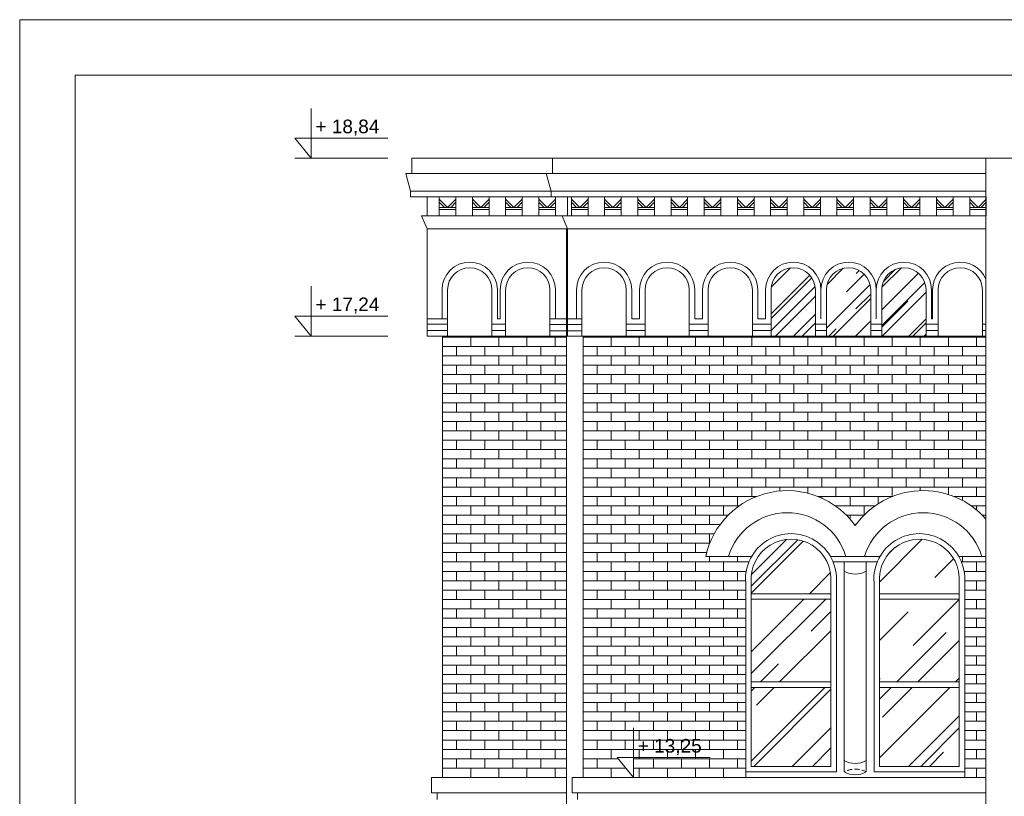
# Model space of a CAD drawing. Header units: millimetres. Extents: x -5254 to 173417, y -28809 to -6400.
# Tile 146 of 256: x 118320 to 119210, y -18576 to -17874. Entities that reach past the tile are written whole.
import ezdxf

# ---------------------------------------------------------------- set-up
doc = ezdxf.new("R2010")
doc.units = ezdxf.units.MM
doc.linetypes.add('HIDDEN', pattern=[9.525, 6.35, -3.175])
for name, color, linetype, lineweight in [('me_cegła', 7, 'Continuous', 5), ('me_cienka', 7, 'Continuous', 15), ('me_cienkie', 7, 'Continuous', 9), ('me_drewno', 7, 'Continuous', 15), ('me_koty', 7, 'Continuous', 13), ('me_szyby', 7, 'Continuous', 13), ('me_tabela', 7, 'Continuous', 20), ('me_ściany', 7, 'Continuous', 20)]:
    doc.layers.add(name, color=color, linetype=linetype, lineweight=lineweight)
doc.styles.add('TABELKA', font='arial.ttf')

# ---------------------------------------------------------------- blocks, each defined once
blk = doc.blocks.new('*U11754')
at = {"layer": 'me_cienkie'}
for points in [[(-7.5, -8.5), (-7.5, 8.5)], [(-7.5, 6.5), (0, -1)], [(-7.5, 3.67), (-2.83, -1)], [(7.5, 6.5), (0, -1)], [(7.5, 3.67), (2.83, -1)], [(7.5, -8.5), (7.5, 8.5)], [(0, -1), (-7.5, -1)], [(0, -3), (-7.5, -3)], [(0, -1), (7.5, -1)], [(0, -3), (7.5, -3)]]:
    blk.add_lwpolyline(points, dxfattribs=at)
blk = doc.blocks.new('*U11755')
at = {"layer": 'me_cienkie', "color": 0, "linetype": 'ByBlock', "lineweight": -2, "transparency": 16777216}
for p in [(0, 0), (30, 0), (60, 0), (90, 0)]:
    blk.add_blockref('*U11754', p, dxfattribs=at)
blk = doc.blocks.new('KOTA')
at = {"color": 0}
for p, q in [((0, 0), (0, 50)), ((-16.57, 20), (76.79, 20)), ((-16.57, 20), (0, 0))]:
    blk.add_line(p, q, dxfattribs=at)
at = {"color": 0, "style": 'TABELKA', "flags": 4}
blk.add_attdef('POZIOM', (1.41, 25), '', height=13.67, rotation=360, dxfattribs=at)

msp = doc.modelspace()

# ---------------------------------------------------------------- hatches: boundary and pattern name
at = {"layer": 'me_cegła'}
h = msp.add_hatch(dxfattribs=at)
h.set_pattern_fill('AR-BRSTD', color=256, scale=0.125)
h.set_pattern_definition([(0, (118702.196, -18558.96), (0, 8.46772), []), (90, (118702.196, -18558.96), (-12.7, 8.46772), [8.46772, -8.46772])])
h.paths.add_polyline_path([(118814.2, -18159.96), (118702.2, -18159.96), (118702.2, -18558.96), (118814.2, -18558.96)])
h.paths.add_polyline_path([(118976.2, -18382.84, -0.151288), (118981.6, -18359.12), (118940.05, -18359.12, -0.651008), (119075.2, -18331.35, -0.483496), (119193.3, -18325.35), (119193.3, -18159.96), (118829.2, -18159.96), (118829.2, -18558.96), (118874.89, -18558.96), (118859.98, -18540.96), (118874.89, -18540.96), (118874.89, -18558.96), (118976.2, -18558.96), (118976.2, -18553.96)])
h.paths.add_polyline_path([(119193.3, -18359.12), (119168.79, -18359.12, -0.151288), (119174.2, -18382.84), (119174.2, -18553.96), (119174.2, -18558.96), (119193.3, -18558.96)])
h.paths.add_polyline_path([(118874.93, -18542.59), (118940.14, -18542.59), (118940.14, -18520.41), (118874.93, -18520.41)], flags=24)
at = {"layer": 'me_szyby'}
h = msp.add_hatch(dxfattribs=at)
h.set_pattern_fill('AR-RROOF', color=256, angle=45)
h.set_pattern_definition([(45, (103144.947, -31160.714), (21.552615, 57.47364), [381, -50.8, 127, -25.4]), (45, (103159.854, -31127.846), (-41.847994, 5.92697), [76.2, -8.382, 152.4, -19.05]), (45, (103138.66, -31136.467), (81.36112, 105.428207), [203.2, -35.56, 101.6, -25.4])])
h.paths.add_polyline_path([(121046.7, -18159.96), (121086.7, -18159.96), (121086.7, -18118.19, 1), (121046.7, -18118.19)])
h.paths.add_polyline_path([(121036.7, -18118.19, 1), (120996.7, -18118.19), (120996.7, -18159.96), (121036.7, -18159.96)])
h.paths.add_polyline_path([(120746.7, -18159.96), (120786.7, -18159.96), (120786.7, -18118.19, 1), (120746.7, -18118.19)])
h.paths.add_polyline_path([(120696.7, -18159.96), (120736.7, -18159.96), (120736.7, -18118.19, 1), (120696.7, -18118.19)])
h.paths.add_polyline_path([(120646.7, -18159.96), (120686.7, -18159.96), (120686.7, -18118.19, 1), (120646.7, -18118.19)])
h.paths.add_polyline_path([(120446.7, -18159.96), (120486.7, -18159.96), (120486.7, -18118.19, 1), (120446.7, -18118.19)])
h.paths.add_polyline_path([(120396.7, -18159.96), (120436.7, -18159.96), (120436.7, -18118.19, 1), (120396.7, -18118.19)])
h.paths.add_polyline_path([(120346.7, -18159.96), (120386.7, -18159.96), (120386.7, -18118.19, 1), (120346.7, -18118.19)])
h.paths.add_polyline_path([(120046.7, -18159.96), (120086.7, -18159.96), (120086.7, -18118.19, 1), (120046.7, -18118.19)])
h.paths.add_polyline_path([(120036.7, -18118.19, 1), (119996.7, -18118.19), (119996.7, -18159.96), (120036.7, -18159.96)])
h.paths.add_polyline_path([(119707.2, -18159.96), (119747.2, -18159.96), (119747.2, -18118.19, 1), (119707.2, -18118.19)])
h.paths.add_polyline_path([(119657.2, -18159.96), (119697.2, -18159.96), (119697.2, -18118.19, 1), (119657.2, -18118.19)])
h.paths.add_polyline_path([(119647.2, -18118.19, 1), (119607.2, -18118.19), (119607.2, -18159.96), (119647.2, -18159.96)])
h.paths.add_polyline_path([(119403.2, -18159.96), (119443.2, -18159.96), (119443.2, -18118.19, 1), (119403.2, -18118.19)])
h.paths.add_polyline_path([(119393.2, -18118.19, 1), (119353.2, -18118.19), (119353.2, -18159.96), (119393.2, -18159.96)])
h.paths.add_polyline_path([(119303.2, -18159.96), (119343.2, -18159.96), (119343.2, -18118.19, 1), (119303.2, -18118.19)])
h.paths.add_polyline_path([(119139.2, -18118.19, 1), (119099.2, -18118.19), (119099.2, -18159.96), (119139.2, -18159.96)])
h.paths.add_polyline_path([(119049.2, -18159.96), (119089.2, -18159.96), (119089.2, -18118.19, 1), (119049.2, -18118.19)])
h.paths.add_polyline_path([(119039.2, -18118.19, 1), (118999.2, -18118.19), (118999.2, -18159.96), (119039.2, -18159.96)])
h = msp.add_hatch(dxfattribs=at)
h.set_pattern_fill('AR-RROOF', color=256, scale=2.2, angle=45)
h.set_pattern_definition([(45, (108770.95, -29781.74), (47.41575, 126.442), [838.2, -111.76, 279.4, -55.88]), (45, (108803.75, -29709.43), (-92.0656, 13.03933), [167.64, -18.4404, 335.28, -41.91]), (45, (108757.122, -29728.396), (178.994465, 231.942055), [447.04, -78.232, 223.52, -55.88])])
h.paths.add_polyline_path([(119097.2, -18477.63), (119169.2, -18477.63), (119169.2, -18548.96), (119097.2, -18548.96)])
h.paths.add_polyline_path([(119097.2, -18397.84), (119169.2, -18397.84), (119169.2, -18472.63), (119097.2, -18472.63)])
h.paths.add_polyline_path([(119169.2, -18382.84), (119169.2, -18392.84), (119097.2, -18392.84), (119097.2, -18382.84, -1.090383)])
h.paths.add_polyline_path([(119053.2, -18382.84), (119053.2, -18392.84), (118981.2, -18392.84), (118981.2, -18382.84, -1.090383)])
h.paths.add_polyline_path([(118981.2, -18397.84), (119053.2, -18397.84), (119053.2, -18472.63), (118981.2, -18472.63)])
h.paths.add_polyline_path([(118981.2, -18477.63), (119053.2, -18477.63), (119053.2, -18548.96), (118981.2, -18548.96)])

# ---------------------------------------------------------------- linework, layer by layer
at = {"layer": 'me_cienka'}
for p, q in [((119193.3, -17999.19), (119193.3, -19903.96)), ((118814.2, -19509.7), (118814.2, -18063.19))]:
    msp.add_line(p, q, dxfattribs=at)
for points in [[(118674.52, -18013.19), (118674.52, -17999.19), (119661.52, -17999.19)], [(118801.52, -18013.19), (118801.52, -17999.19), (119788.52, -17999.19)]]:
    msp.add_lwpolyline(points, dxfattribs=at)
at = {"layer": 'me_cienkie'}
for p, q in [((118568.57, -17999.19), (118652.58, -17999.19)), ((118688.2, -18029.19), (119193.3, -18029.19)), ((119193.3, -18034.19), (118688.2, -18034.19)), ((118688.2, -18051.19), (119193.3, -18051.19)), ((118688.2, -18063.19), (118688.2, -18159.96)), ((119193.3, -18063.19), (118688.2, -18063.19)), ((118815.2, -18063.19), (118815.2, -18159.96)), ((118799.2, -18144.29), (118814.2, -18144.29)), ((118828.2, -18144.29), (118815.2, -18144.29)), ((118880.2, -18144.29), (118873.2, -18144.29)), ((118937.2, -18144.29), (118930.2, -18144.29)), ((118994.2, -18144.29), (118987.2, -18144.29)), ((119144.2, -18144.29), (119145.2, -18144.29)), ((118799.2, -18149.59), (118814.2, -18149.59)), ((118799.2, -18155.26), (118814.2, -18155.26)), ((118828.2, -18149.59), (118815.2, -18149.59)), ((118828.2, -18155.26), (118815.2, -18155.26)), ((118885.2, -18149.29), (118868.2, -18149.29)), ((118885.2, -18154.96), (118868.2, -18154.96)), ((118942.2, -18149.29), (118925.2, -18149.29)), ((118942.2, -18154.96), (118925.2, -18154.96)), ((118999.2, -18149.29), (118982.2, -18149.29)), ((118999.2, -18154.96), (118982.2, -18154.96)), ((119049.2, -18149.29), (119039.2, -18149.29)), ((119049.2, -18154.96), (119039.2, -18154.96)), ((119099.2, -18149.29), (119089.2, -18149.29)), ((119099.2, -18154.96), (119089.2, -18154.96)), ((119150.2, -18149.29), (119139.2, -18149.29)), ((119150.2, -18154.96), (119139.2, -18154.96)), ((119193.3, -18149.29), (119190.2, -18149.29)), ((119193.3, -18154.96), (119190.2, -18154.96)), ((118568.57, -18159.96), (118652.58, -18159.96)), ((118688.2, -18159.96), (118702.2, -18159.96)), ((119193.3, -18159.96), (118702.2, -18159.96)), ((118829.2, -18159.96), (118815.2, -18159.96)), ((118976.2, -18553.96), (118976.2, -18558.96)), ((119174.2, -18558.96), (119174.2, -18553.96))]:
    msp.add_line(p, q, dxfattribs=at)
for points in [[(118688.2, -18013.19), (118668.89, -18013.19)], [(118673.2, -18029.19), (118668.89, -18013.19)], [(118688.2, -18013.19), (119193.3, -18013.19)], [(118815.2, -18013.19), (118795.89, -18013.19)], [(118800.2, -18029.19), (118795.89, -18013.19)], [(118688.2, -18029.19), (118673.2, -18029.19), (118673.2, -18034.19)], [(118815.2, -18029.19), (118800.2, -18029.19), (118800.2, -18034.19)], [(118688.2, -18034.19), (118673.2, -18034.19)], [(118688.2, -18051.19), (118688.2, -18034.19)], [(118815.2, -18034.19), (118800.2, -18034.19)], [(118815.2, -18051.19), (118815.2, -18034.19)], [(118818.7, -18051.19), (118818.7, -18034.19)], [(118818.7, -18036.19), (118826.2, -18043.69)], [(118818.7, -18039.01), (118823.37, -18043.69)], [(118833.7, -18036.19), (118826.2, -18043.69)], [(118833.7, -18039.01), (118829.02, -18043.69)], [(118833.7, -18051.19), (118833.7, -18034.19)], [(118848.7, -18051.19), (118848.7, -18034.19)], [(118848.7, -18036.19), (118856.2, -18043.69)], [(118848.7, -18039.01), (118853.37, -18043.69)], [(118863.7, -18036.19), (118856.2, -18043.69)], [(118863.7, -18039.01), (118859.02, -18043.69)], [(118863.7, -18051.19), (118863.7, -18034.19)], [(118878.7, -18051.19), (118878.7, -18034.19)], [(118878.7, -18036.19), (118886.2, -18043.69)], [(118878.7, -18039.01), (118883.37, -18043.69)], [(118893.7, -18036.19), (118886.2, -18043.69)], [(118893.7, -18039.01), (118889.02, -18043.69)], [(118893.7, -18051.19), (118893.7, -18034.19)], [(118908.7, -18051.19), (118908.7, -18034.19)], [(118908.7, -18036.19), (118916.2, -18043.69)], [(118908.7, -18039.01), (118913.37, -18043.69)], [(118923.7, -18036.19), (118916.2, -18043.69)], [(118923.7, -18039.01), (118919.02, -18043.69)], [(118923.7, -18051.19), (118923.7, -18034.19)], [(118938.7, -18051.19), (118938.7, -18034.19)], [(118938.7, -18036.19), (118946.2, -18043.69)], [(118938.7, -18039.01), (118943.37, -18043.69)], [(118953.7, -18036.19), (118946.2, -18043.69)], [(118953.7, -18039.01), (118949.02, -18043.69)], [(118953.7, -18051.19), (118953.7, -18034.19)], [(118968.7, -18051.19), (118968.7, -18034.19)], [(118968.7, -18036.19), (118976.2, -18043.69)], [(118968.7, -18039.01), (118973.37, -18043.69)], [(118983.7, -18036.19), (118976.2, -18043.69)], [(118983.7, -18039.01), (118979.02, -18043.69)], [(118983.7, -18051.19), (118983.7, -18034.19)], [(118998.7, -18051.19), (118998.7, -18034.19)], [(118998.7, -18036.19), (119006.2, -18043.69)], [(118998.7, -18039.01), (119003.37, -18043.69)], [(119013.7, -18036.19), (119006.2, -18043.69)], [(119013.7, -18039.01), (119009.02, -18043.69)], [(119013.7, -18051.19), (119013.7, -18034.19)], [(119028.7, -18051.19), (119028.7, -18034.19)], [(119028.7, -18036.19), (119036.2, -18043.69)], [(119028.7, -18039.01), (119033.37, -18043.69)], [(119043.7, -18036.19), (119036.2, -18043.69)], [(119043.7, -18039.01), (119039.02, -18043.69)], [(119043.7, -18051.19), (119043.7, -18034.19)], [(119058.7, -18051.19), (119058.7, -18034.19)], [(119058.7, -18036.19), (119066.2, -18043.69)], [(119058.7, -18039.01), (119063.37, -18043.69)], [(119073.7, -18036.19), (119066.2, -18043.69)], [(119073.7, -18039.01), (119069.02, -18043.69)], [(119073.7, -18051.19), (119073.7, -18034.19)], [(119088.7, -18051.19), (119088.7, -18034.19)], [(119088.7, -18036.19), (119096.2, -18043.69)], [(119088.7, -18039.01), (119093.37, -18043.69)], [(119103.7, -18036.19), (119096.2, -18043.69)], [(119103.7, -18039.01), (119099.02, -18043.69)], [(119103.7, -18051.19), (119103.7, -18034.19)], [(119118.7, -18051.19), (119118.7, -18034.19)], [(119118.7, -18036.19), (119126.2, -18043.69)], [(119118.7, -18039.01), (119123.37, -18043.69)], [(119133.7, -18036.19), (119126.2, -18043.69)], [(119133.7, -18039.01), (119129.02, -18043.69)], [(119133.7, -18051.19), (119133.7, -18034.19)], [(119148.7, -18051.19), (119148.7, -18034.19)], [(119148.7, -18036.19), (119156.2, -18043.69)], [(119148.7, -18039.01), (119153.37, -18043.69)], [(119163.7, -18036.19), (119156.2, -18043.69)], [(119163.7, -18039.01), (119159.02, -18043.69)], [(119163.7, -18051.19), (119163.7, -18034.19)], [(119178.7, -18051.19), (119178.7, -18034.19)], [(119178.7, -18036.19), (119186.2, -18043.69)], [(119178.7, -18039.01), (119183.37, -18043.69)], [(119193.7, -18036.19), (119186.2, -18043.69)], [(119193.7, -18039.01), (119189.02, -18043.69)], [(119193.7, -18051.19), (119193.7, -18034.19)], [(118826.2, -18043.69), (118818.7, -18043.69)], [(118826.2, -18045.69), (118818.7, -18045.69)], [(118826.2, -18043.69), (118833.7, -18043.69)], [(118826.2, -18045.69), (118833.7, -18045.69)], [(118856.2, -18043.69), (118848.7, -18043.69)], [(118856.2, -18045.69), (118848.7, -18045.69)], [(118856.2, -18043.69), (118863.7, -18043.69)], [(118856.2, -18045.69), (118863.7, -18045.69)], [(118886.2, -18043.69), (118878.7, -18043.69)], [(118886.2, -18045.69), (118878.7, -18045.69)], [(118886.2, -18043.69), (118893.7, -18043.69)], [(118886.2, -18045.69), (118893.7, -18045.69)], [(118916.2, -18043.69), (118908.7, -18043.69)], [(118916.2, -18045.69), (118908.7, -18045.69)], [(118916.2, -18043.69), (118923.7, -18043.69)], [(118916.2, -18045.69), (118923.7, -18045.69)], [(118946.2, -18043.69), (118938.7, -18043.69)], [(118946.2, -18045.69), (118938.7, -18045.69)], [(118946.2, -18043.69), (118953.7, -18043.69)], [(118946.2, -18045.69), (118953.7, -18045.69)], [(118976.2, -18043.69), (118968.7, -18043.69)], [(118976.2, -18045.69), (118968.7, -18045.69)], [(118976.2, -18043.69), (118983.7, -18043.69)], [(118976.2, -18045.69), (118983.7, -18045.69)], [(119006.2, -18043.69), (118998.7, -18043.69)], [(119006.2, -18045.69), (118998.7, -18045.69)], [(119006.2, -18043.69), (119013.7, -18043.69)], [(119006.2, -18045.69), (119013.7, -18045.69)], [(119036.2, -18043.69), (119028.7, -18043.69)], [(119036.2, -18045.69), (119028.7, -18045.69)], [(119036.2, -18043.69), (119043.7, -18043.69)], [(119036.2, -18045.69), (119043.7, -18045.69)], [(119066.2, -18043.69), (119058.7, -18043.69)], [(119066.2, -18045.69), (119058.7, -18045.69)], [(119066.2, -18043.69), (119073.7, -18043.69)], [(119066.2, -18045.69), (119073.7, -18045.69)], [(119096.2, -18043.69), (119088.7, -18043.69)], [(119096.2, -18045.69), (119088.7, -18045.69)], [(119096.2, -18043.69), (119103.7, -18043.69)], [(119096.2, -18045.69), (119103.7, -18045.69)], [(119126.2, -18043.69), (119118.7, -18043.69)], [(119126.2, -18045.69), (119118.7, -18045.69)], [(119126.2, -18043.69), (119133.7, -18043.69)], [(119126.2, -18045.69), (119133.7, -18045.69)], [(119156.2, -18043.69), (119148.7, -18043.69)], [(119156.2, -18045.69), (119148.7, -18045.69)], [(119156.2, -18043.69), (119163.7, -18043.69)], [(119156.2, -18045.69), (119163.7, -18045.69)], [(119186.2, -18043.69), (119178.7, -18043.69)], [(119186.2, -18045.69), (119178.7, -18045.69)], [(119186.2, -18043.69), (119193.7, -18043.69)], [(119186.2, -18045.69), (119193.7, -18045.69)], [(118683.2, -18051.19), (118688.2, -18063.19)], [(118688.2, -18063.19), (118683.2, -18051.19), (118688.2, -18051.19)], [(118810.2, -18051.19), (118815.2, -18063.19)], [(118815.2, -18063.19), (118810.2, -18051.19), (118815.2, -18051.19)], [(118701.7, -18118.19), (118701.7, -18144.29)], [(118706.7, -18118.19), (118706.7, -18159.96)], [(118746.7, -18118.19), (118746.7, -18159.96)], [(118751.7, -18118.19), (118751.7, -18144.29)], [(118754.2, -18118.19), (118754.2, -18144.29)], [(118759.2, -18118.19), (118759.2, -18159.96)], [(118799.2, -18118.19), (118799.2, -18159.96)], [(118804.2, -18118.19), (118804.2, -18144.29)], [(118823.2, -18118.19), (118823.2, -18144.29)], [(118828.2, -18118.19), (118828.2, -18159.96)], [(118868.2, -18118.19), (118868.2, -18159.96)], [(118873.2, -18118.19), (118873.2, -18144.29)], [(118880.2, -18118.19), (118880.2, -18144.29)], [(118885.2, -18118.19), (118885.2, -18159.96)], [(118925.2, -18118.19), (118925.2, -18159.96)], [(118930.2, -18118.19), (118930.2, -18144.29)], [(118937.2, -18118.19), (118937.2, -18144.29)], [(118942.2, -18118.19), (118942.2, -18159.96)], [(118982.2, -18118.19), (118982.2, -18159.96)], [(118987.2, -18118.19), (118987.2, -18144.29)], [(118994.2, -18118.19), (118994.2, -18144.29)], [(118994.2, -18118.19), (118994.2, -18144.29)], [(118994.2, -18118.19), (118994.2, -18144.29)], [(118994.2, -18118.19), (118994.2, -18144.29)], [(118999.2, -18118.19), (118999.2, -18159.96)], [(119039.2, -18118.19), (119039.2, -18159.96)], [(119044.2, -18118.19), (119044.2, -18144.29)], [(119044.2, -18118.19), (119044.2, -18144.29)], [(119044.2, -18118.19), (119044.2, -18144.29)], [(119044.2, -18118.19), (119044.2, -18144.29)], [(119044.2, -18118.19), (119044.2, -18144.29)], [(119044.2, -18118.19), (119044.2, -18144.29)], [(119044.2, -18118.19), (119044.2, -18144.29)], [(119044.2, -18118.19), (119044.2, -18144.29)], [(119044.2, -18118.19), (119044.2, -18144.29)], [(119044.2, -18118.19), (119044.2, -18144.29)], [(119044.2, -18118.19), (119044.2, -18144.29)], [(119044.2, -18118.19), (119044.2, -18144.29)], [(119049.2, -18118.19), (119049.2, -18159.96)], [(119049.2, -18118.19), (119049.2, -18159.96)], [(119089.2, -18118.19), (119089.2, -18159.96)], [(119094.2, -18118.19), (119094.2, -18144.29)], [(119094.2, -18118.19), (119094.2, -18144.29)], [(119094.2, -18118.19), (119094.2, -18144.29)], [(119094.2, -18118.19), (119094.2, -18144.29)], [(119094.2, -18118.19), (119094.2, -18144.29)], [(119094.2, -18118.19), (119094.2, -18144.29)], [(119094.2, -18118.19), (119094.2, -18144.29)], [(119094.2, -18118.19), (119094.2, -18144.29)], [(119094.2, -18118.19), (119094.2, -18144.29)], [(119099.2, -18118.19), (119099.2, -18159.96)], [(119139.2, -18118.19), (119139.2, -18159.96)], [(119144.2, -18118.19), (119144.2, -18144.29)], [(119144.2, -18118.19), (119144.2, -18144.29)], [(119144.2, -18118.19), (119144.2, -18144.29)], [(119144.2, -18118.19), (119144.2, -18144.29)], [(119144.2, -18118.19), (119144.2, -18144.29)], [(119144.2, -18118.19), (119144.2, -18144.29)], [(119144.2, -18118.19), (119144.2, -18144.29)], [(119145.2, -18118.19), (119145.2, -18144.29)], [(119150.2, -18118.19), (119150.2, -18159.96)], [(119190.2, -18118.19), (119190.2, -18159.96)], [(118688.2, -18144.29), (118706.7, -18144.29)], [(118751.7, -18144.29), (118754.2, -18144.29)], [(118688.2, -18149.29), (118706.7, -18149.29)], [(118688.2, -18154.96), (118706.7, -18154.96)], [(118746.7, -18149.29), (118759.2, -18149.29)], [(118746.7, -18154.96), (118759.2, -18154.96)], [(118981.6, -18359.12), (118940.05, -18359.12)], [(119097.6, -18359.12), (119052.79, -18359.12)], [(119168.79, -18359.12), (119193.3, -18359.12)], [(119095.14, -18364.12), (119055.25, -18364.12)], [(119065.2, -18553.96), (119065.2, -18364.12)], [(119085.2, -18553.96), (119085.2, -18364.12)]]:
    msp.add_lwpolyline(points, dxfattribs=at)
for centre, radius, start, end in [((118726.7, -18118.19), 25, 0, 180), ((118779.2, -18118.19), 25, 0, 180), ((118848.2, -18118.19), 25, 0, 180), ((118905.2, -18118.19), 25, 0, 180), ((118962.2, -18118.19), 25, 0, 180), ((119019.2, -18118.19), 25, 0, 180), ((119069.2, -18118.19), 25, 0, 180), ((119119.2, -18118.19), 25, 0, 180), ((119170.2, -18118.19), 25, 22.4676, 180), ((118726.7, -18118.19), 20, 0, 180), ((118779.2, -18118.19), 20, 0, 180), ((118848.2, -18118.19), 20, 0, 180), ((118905.2, -18118.19), 20, 0, 180), ((118962.2, -18118.19), 20, 0, 180), ((119019.2, -18118.19), 20, 0, 180), ((119069.2, -18118.19), 20, 0, 180), ((119119.2, -18118.19), 20, 0, 180), ((119170.2, -18118.19), 20, 0, 180), ((119013.77, -18375.14), 75.44, 35.48267, 167.74043), ((119136.63, -18375.14), 75.44, 41.30293, 144.51733), ((119013.77, -18375.14), 55.44, 16.79471, 163.20529), ((119136.63, -18375.14), 55.44, 16.79471, 163.20529), ((119136.63, -18375.14), 75.44, 162.84299, 163.20529), ((119075.2, -18354.4), 20.77, 241.21372, 298.78628), ((119075.2, -18525.48), 20.77, 241.21372, 298.78628), ((119075.2, -18535.76), 20.77, 241.21372, 298.78628)]:
    msp.add_arc(centre, radius, start, end, dxfattribs=at)
at = {"layer": 'me_cienkie', "linetype": 'HIDDEN', "ltscale": 0.7}
msp.add_arc((119075.2, -18572.16), 20.77, 61.21372, 118.78628, dxfattribs=at)
at = {"layer": 'me_drewno'}
for points in [[(118976.2, -18553.96), (118976.2, -18382.84)], [(118981.2, -18548.96), (118981.2, -18382.84)], [(119053.2, -18548.96), (119053.2, -18382.84)], [(119058.2, -18553.96), (119058.2, -18382.84)], [(119092.2, -18553.96), (119092.2, -18382.84)], [(119097.2, -18548.96), (119097.2, -18382.84)], [(119169.2, -18548.96), (119169.2, -18382.84)], [(119174.2, -18553.96), (119174.2, -18382.84)], [(119053.2, -18392.84), (118981.2, -18392.84)], [(119169.2, -18392.84), (119097.2, -18392.84)], [(119053.2, -18397.84), (118981.2, -18397.84)], [(119169.2, -18397.84), (119097.2, -18397.84)], [(119053.2, -18472.63), (118981.2, -18472.63)], [(119053.2, -18477.63), (118981.2, -18477.63)], [(119169.2, -18472.63), (119097.2, -18472.63)], [(119169.2, -18477.63), (119097.2, -18477.63)], [(119053.2, -18548.96), (118981.2, -18548.96)], [(119169.2, -18548.96), (119097.2, -18548.96)], [(119058.2, -18553.96), (118976.2, -18553.96)], [(119174.2, -18553.96), (119092.2, -18553.96)]]:
    msp.add_lwpolyline(points, dxfattribs=at)
for centre, radius, start, end in [((119017.2, -18379.71), 41.12, 355.62868, 184.37132), ((119017.2, -18379.72), 36.13, 355.04842, 184.95158), ((119133.2, -18379.71), 41.12, 355.62868, 184.37132), ((119133.2, -18379.72), 36.13, 355.04842, 184.95158)]:
    msp.add_arc(centre, radius, start, end, dxfattribs=at)
at = {"layer": 'me_tabela'}
for points in [[(118319.9, -20844.07), (125319.9, -20844.07), (125319.9, -17874.07), (118319.9, -17874.07)], [(118369.9, -20794.07), (125269.9, -20794.07), (125269.9, -17924.07), (118369.9, -17924.07)]]:
    msp.add_lwpolyline(points, close=True, dxfattribs=at)
at = {"layer": 'me_ściany'}
for p, q in [((118702.2, -18558.96), (118702.2, -18159.96)), ((118829.2, -18558.96), (118829.2, -18159.96)), ((118702.2, -18558.96), (118692.2, -18558.96)), ((118692.2, -18558.96), (118692.2, -18572.96)), ((118702.2, -18558.96), (118814.2, -18558.96)), ((118829.2, -18558.96), (118819.2, -18558.96)), ((118819.2, -18558.96), (118819.2, -18572.96)), ((119193.3, -18558.96), (118829.2, -18558.96)), ((118692.2, -18572.96), (118697.2, -18572.96)), ((118697.2, -18572.96), (118697.2, -18578.96)), ((118814.2, -18572.96), (118697.2, -18572.96)), ((118819.2, -18572.96), (118824.2, -18572.96)), ((118824.2, -18572.96), (118824.2, -18578.96)), ((118824.2, -18572.96), (119193.3, -18572.96))]:
    msp.add_line(p, q, dxfattribs=at)

# ---------------------------------------------------------------- block references
at = {"layer": 'me_cienkie', "xscale": -1}
msp.add_blockref('*U11755', (118796.7, -18042.69), dxfattribs=at)
at = {"layer": 'me_koty'}
ref = msp.add_blockref('KOTA', (118583.47, -17999.19), dxfattribs=dict(at, xscale=0.8999999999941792, yscale=0.8999999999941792, zscale=0.6))
ref.add_attrib('POZIOM', '+ 18,84', (118587.21, -17976.69), dxfattribs={"layer": '0', "height": 12.303, "style": 'TABELKA', "flags": 4})
ref = msp.add_blockref('KOTA', (118583.47, -18159.96), dxfattribs=dict(at, xscale=0.8999999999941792, yscale=0.8999999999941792, zscale=0.6))
ref.add_attrib('POZIOM', '+ 17,24', (118587.21, -18137.46), dxfattribs={"layer": '0', "height": 12.303, "style": 'TABELKA', "flags": 4})
ref = msp.add_blockref('KOTA', (118874.89, -18558.96), dxfattribs=dict(at, xscale=0.8999999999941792, yscale=0.8999999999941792, zscale=0.6))
ref.add_attrib('POZIOM', '+ 13,25', (118878.62, -18536.46), dxfattribs={"layer": '0', "height": 12.303, "style": 'TABELKA', "flags": 4})

doc.saveas('drawing.dxf')
